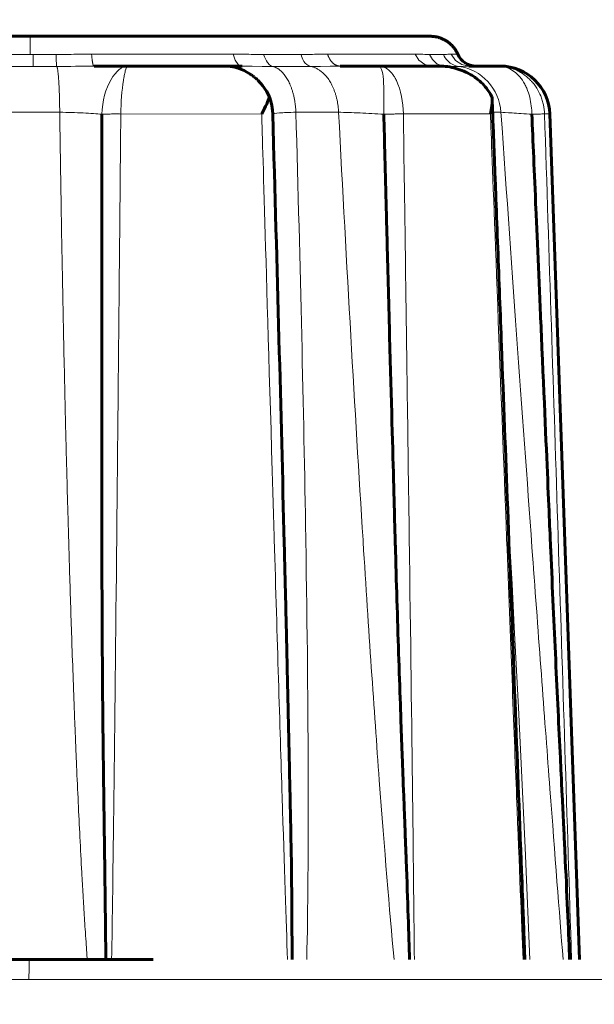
# Model space of a CAD drawing. Header units: millimetres. Extents: x 0 to 420, y 0 to 594.
# Tile 30 of 34: x 136 to 142, y 504 to 514. Entities that reach past the tile are written whole.
import ezdxf

# ---------------------------------------------------------------- set-up
doc = ezdxf.new("R2010")
doc.units = ezdxf.units.MM
doc.linetypes.add('K5LT_BASIC', pattern=[0])
doc.linetypes.add('K5LT_THIN', pattern=[0])
doc.layers.add('Системный слой', color=7, linetype='Continuous')
doc.styles.add('KDIMTEXTSTYLE', font='GOST_AU.SHX', dxfattribs={"width": 0.96, "oblique": 15, "height": 5})
doc.dimstyles.new('KDIMSTYLE (1.00)', dxfattribs={"dimtxt": 5, "dimasz": 1, "dimexe": 2, "dimexo": 0, "dimgap": 1, "dimtad": 1, "dimtxsty": 'KDIMTEXTSTYLE', "dimsah": 1, "dimcen": 0, "dimdle": 1, "dimadec": 0, "dimazin": 0, "dimtfac": 0.667, "dimtmove": 0, "dimatfit": 3, "dimfxl": 1, "dimtvp": 1, "dimtolj": 1, "dimtzin": 0, "dimarcsym": 0})

# ---------------------------------------------------------------- blocks, each defined once
blk = doc.blocks.new('U205')
at = {"layer": 'Системный слой', "color": 7, "linetype": 'K5LT_THIN', "lineweight": 18}
for p, q in [((138.2115, 513.4606), (138.2112, 513.4606)), ((138.2131, 513.4606), (138.2115, 513.4606)), ((138.3149, 513.4596), (138.2131, 513.4606)), ((138.4173, 513.4577), (138.3149, 513.4596)), ((138.5231, 513.4568), (138.4173, 513.4577))]:
    blk.add_line(p, q, dxfattribs=at)
blk = doc.blocks.new('U208')
at = {"layer": 'Системный слой', "color": 150, "linetype": 'K5LT_BASIC', "lineweight": 60, "true_color": 0x0080ff}
for p, q in [((132.1316, 513.7603), (132.4107, 513.7606)), ((132.4117, 513.7606), (136.0815, 513.7606))]:
    blk.add_line(p, q, dxfattribs=at)
blk = doc.blocks.new('U209')
at = {"layer": 'Системный слой', "color": 150, "linetype": 'K5LT_BASIC', "lineweight": 60, "true_color": 0x0080ff}
for p, q in [((140.7317, 513.142), (140.731, 513.15)), ((140.7323, 513.1336), (140.7317, 513.142)), ((140.7328, 513.1246), (140.7323, 513.1336)), ((140.7325, 513.0839), (140.7328, 513.1246)), ((140.7153, 512.9781), (140.7273, 513.0351)), ((140.7273, 513.0351), (140.7325, 513.0839))]:
    blk.add_line(p, q, dxfattribs=at)
blk = doc.blocks.new('U213')
at = {"layer": 'Системный слой', "color": 7, "linetype": 'K5LT_THIN', "lineweight": 18}
for p, q in [((138.1248, 513.5806), (138.1449, 513.5186)), ((138.1449, 513.5186), (138.1756, 513.4755)), ((138.1756, 513.4755), (138.2103, 513.4606))]:
    blk.add_line(p, q, dxfattribs=at)
blk = doc.blocks.new('U215')
at = {"layer": 'Системный слой', "color": 150, "linetype": 'K5LT_BASIC', "lineweight": 60, "true_color": 0x0080ff}
for p, q in [((138.3768, 513.3138), (138.3717, 513.3188)), ((138.3819, 513.3086), (138.3768, 513.3138)), ((138.3869, 513.3034), (138.3819, 513.3086)), ((138.5195, 513.0182), (138.5182, 513.0287))]:
    blk.add_line(p, q, dxfattribs=at)
blk = doc.blocks.new('U218')
at = {"layer": 'Системный слой', "color": 150, "linetype": 'K5LT_BASIC', "lineweight": 60, "true_color": 0x0080ff}
for p, q in [((136.7238, 513.4606), (136.7244, 513.4606)), ((136.7244, 513.4606), (138.0503, 513.4606)), ((138.0503, 513.4606), (138.2112, 513.4606))]:
    blk.add_line(p, q, dxfattribs=at)
blk = doc.blocks.new('U223')
at = {"layer": 'Системный слой', "color": 7, "linetype": 'K5LT_THIN', "lineweight": 18}
for p, q in [((140.4304, 513.4577), (140.3974, 513.4568)), ((140.4644, 513.4596), (140.4304, 513.4577)), ((140.5, 513.4606), (140.4644, 513.4596)), ((140.5007, 513.4606), (140.5, 513.4606))]:
    blk.add_line(p, q, dxfattribs=at)
blk = doc.blocks.new('U224')
at = {"layer": 'Системный слой', "color": 150, "linetype": 'K5LT_BASIC', "lineweight": 60, "true_color": 0x0080ff}
for p, q in [((140.5007, 513.4606), (140.4977, 513.4606)), ((140.7551, 513.4606), (140.5704, 513.4606))]:
    blk.add_line(p, q, dxfattribs=at)
blk = doc.blocks.new('U225')
at = {"layer": 'Системный слой', "color": 150, "linetype": 'K5LT_BASIC', "lineweight": 60, "true_color": 0x0080ff}
for p, q in [((139.2026, 513.4606), (139.2028, 513.4606)), ((139.2028, 513.4606), (139.2036, 513.4606)), ((139.5865, 513.4606), (140.1219, 513.4606))]:
    blk.add_line(p, q, dxfattribs=at)
blk = doc.blocks.new('U227')
at = {"layer": 'Системный слой', "color": 150, "linetype": 'K5LT_BASIC', "lineweight": 60, "true_color": 0x0080ff}
for q in [(136.1111, 513.7606), (140.1116, 513.7606)]:
    blk.add_line((140.1116, 513.7606), q, dxfattribs=at)
blk = doc.blocks.new('U231')
at = {"layer": 'Системный слой', "color": 150, "linetype": 'K5LT_BASIC', "lineweight": 60, "true_color": 0x0080ff}
for p, q in [((138.0959, 513.4579), (138.0503, 513.4606)), ((138.1404, 513.45), (138.0959, 513.4579)), ((138.1626, 513.4441), (138.1404, 513.45)), ((138.1736, 513.4407), (138.1626, 513.4441)), ((138.1791, 513.4388), (138.1736, 513.4407)), ((138.1819, 513.4379), (138.1791, 513.4388)), ((138.209, 513.4274), (138.1819, 513.4379)), ((138.2349, 513.4156), (138.209, 513.4274)), ((138.2628, 513.4008), (138.2349, 513.4156)), ((138.2858, 513.387), (138.2628, 513.4008)), ((138.2966, 513.3801), (138.2858, 513.387)), ((138.3017, 513.3766), (138.2966, 513.3801)), ((138.3042, 513.3748), (138.3017, 513.3766)), ((138.3055, 513.3739), (138.3042, 513.3748)), ((138.3061, 513.3735), (138.3055, 513.3739)), ((138.3094, 513.3711), (138.3061, 513.3735)), ((138.312, 513.3693), (138.3094, 513.3711)), ((138.3138, 513.3679), (138.312, 513.3693)), ((138.315, 513.367), (138.3138, 513.3679)), ((138.3159, 513.3664), (138.315, 513.367)), ((138.3165, 513.3659), (138.3159, 513.3664)), ((138.317, 513.3656), (138.3165, 513.3659)), ((138.3175, 513.3652), (138.317, 513.3656)), ((138.3183, 513.3646), (138.3175, 513.3652)), ((138.3199, 513.3634), (138.3183, 513.3646)), ((138.3216, 513.3621), (138.3199, 513.3634)), ((138.3224, 513.3615), (138.3216, 513.3621)), ((138.3228, 513.3612), (138.3224, 513.3615)), ((138.3298, 513.3557), (138.3228, 513.3612)), ((138.3345, 513.352), (138.3298, 513.3557)), ((138.3368, 513.3501), (138.3345, 513.352)), ((138.3379, 513.3491), (138.3368, 513.3501)), ((138.3385, 513.3486), (138.3379, 513.3491)), ((138.3401, 513.3473), (138.3385, 513.3486)), ((138.3545, 513.3348), (138.3401, 513.3473)), ((138.3615, 513.3284), (138.3545, 513.3348)), ((138.3649, 513.3252), (138.3615, 513.3284)), ((138.3666, 513.3236), (138.3649, 513.3252)), ((138.3675, 513.3228), (138.3666, 513.3236)), ((138.3679, 513.3224), (138.3675, 513.3228)), ((138.3683, 513.322), (138.3679, 513.3224)), ((138.3686, 513.3217), (138.3683, 513.322)), ((138.3688, 513.3215), (138.3686, 513.3217)), ((138.3692, 513.3211), (138.3688, 513.3215)), ((138.37, 513.3203), (138.3692, 513.3211)), ((138.3717, 513.3188), (138.37, 513.3203)), ((138.3961, 513.2933), (138.3717, 513.3188)), ((138.4085, 513.2791), (138.3961, 513.2933)), ((138.4145, 513.2719), (138.4085, 513.2791)), ((138.4174, 513.2683), (138.4145, 513.2719)), ((138.4188, 513.2665), (138.4174, 513.2683)), ((138.4211, 513.2636), (138.4188, 513.2665)), ((138.4604, 513.2066), (138.4211, 513.2636)), ((138.4899, 513.15), (138.4604, 513.2066))]:
    blk.add_line(p, q, dxfattribs=at)
blk = doc.blocks.new('U232')
at = {"layer": 'Системный слой', "color": 150, "linetype": 'K5LT_BASIC', "lineweight": 60, "true_color": 0x0080ff}
for p, q in [((141.0346, 505.2164), (141.0308, 505.3143)), ((141.0348, 505.2123), (141.0346, 505.2164)), ((141.0349, 505.207), (141.0348, 505.2123)), ((141.035, 505.2043), (141.0349, 505.207)), ((141.0367, 505.1617), (141.035, 505.2043)), ((141.041, 505.0485), (141.0367, 505.1617)), ((141.0433, 504.9861), (141.041, 505.0485)), ((141.0445, 504.9535), (141.0433, 504.9861)), ((141.0451, 504.9369), (141.0445, 504.9535)), ((141.0454, 504.9285), (141.0451, 504.9369)), ((141.0456, 504.9242), (141.0454, 504.9285)), ((141.0458, 504.9173), (141.0456, 504.9242)), ((141.0466, 504.8975), (141.0458, 504.9173)), ((141.047, 504.885), (141.0466, 504.8975)), ((141.0473, 504.8769), (141.047, 504.885)), ((141.0475, 504.8715), (141.0473, 504.8769)), ((141.0476, 504.868), (141.0475, 504.8715)), ((141.0477, 504.8656), (141.0476, 504.868)), ((141.0478, 504.8639), (141.0477, 504.8656)), ((141.0478, 504.8628), (141.0478, 504.8639)), ((141.0479, 504.8613), (141.0478, 504.8628)), ((141.048, 504.8586), (141.0479, 504.8613)), ((141.0482, 504.8532), (141.048, 504.8586)), ((141.0483, 504.85), (141.0482, 504.8532)), ((141.0483, 504.8483), (141.0483, 504.85)), ((141.0496, 504.813), (141.0483, 504.8483)), ((141.0502, 504.795), (141.0496, 504.813)), ((141.0506, 504.7862), (141.0502, 504.795)), ((141.0507, 504.7818), (141.0506, 504.7862)), ((141.0508, 504.7796), (141.0507, 504.7818)), ((141.0509, 504.777), (141.0508, 504.7796)), ((141.0532, 504.7125), (141.0509, 504.777)), ((141.0543, 504.682), (141.0532, 504.7125)), ((141.0548, 504.6672), (141.0543, 504.682)), ((141.055, 504.6599), (141.0548, 504.6672)), ((141.0552, 504.6562), (141.055, 504.6599)), ((141.0617, 504.4621), (141.0552, 504.6562))]:
    blk.add_line(p, q, dxfattribs=at)
blk = doc.blocks.new('U234')
at = {"layer": 'Системный слой', "color": 7, "linetype": 'K5LT_THIN', "lineweight": 18}
for p, q in [((139.957, 513.5806), (139.9954, 513.5186)), ((139.9954, 513.5186), (140.0539, 513.4756)), ((140.0539, 513.4756), (140.1203, 513.4606))]:
    blk.add_line(p, q, dxfattribs=at)
blk = doc.blocks.new('U235')
at = {"layer": 'Системный слой', "color": 150, "linetype": 'K5LT_BASIC', "lineweight": 60, "true_color": 0x0080ff}
for p, q in [((140.1218, 513.4606), (139.5875, 513.4606)), ((140.1222, 513.4606), (140.1218, 513.4606)), ((140.1223, 513.4606), (140.1222, 513.4606)), ((140.1222, 513.4606), (140.1222, 513.4606))]:
    blk.add_line(p, q, dxfattribs=at)
blk = doc.blocks.new('U239')
at = {"layer": 'Системный слой', "color": 7, "linetype": 'K5LT_THIN', "lineweight": 18}
for p, q in [((140.1012, 513.5775), (140.1304, 513.5271)), ((140.1304, 513.5271), (140.1766, 513.4846)), ((140.1766, 513.4846), (140.2356, 513.4595))]:
    blk.add_line(p, q, dxfattribs=at)
blk = doc.blocks.new('U241')
at = {"layer": 'Системный слой', "color": 150, "linetype": 'K5LT_BASIC', "lineweight": 60, "true_color": 0x0080ff}
for q in [(140.1229, 513.4606), (140.1232, 513.4606)]:
    blk.add_line((140.1223, 513.4606), q, dxfattribs=at)
blk = doc.blocks.new('U242')
at = {"layer": 'Системный слой', "color": 7, "linetype": 'K5LT_THIN', "lineweight": 18}
for p, q in [((140.3152, 513.4569), (140.2671, 513.4568)), ((140.3586, 513.4569), (140.3152, 513.4569)), ((140.3974, 513.4568), (140.3586, 513.4569))]:
    blk.add_line(p, q, dxfattribs=at)
blk = doc.blocks.new('U243')
at = {"layer": 'Системный слой', "color": 7, "linetype": 'K5LT_THIN', "lineweight": 18}
for p, q in [((139.0051, 513.4577), (138.9065, 513.4568)), ((139.1027, 513.4596), (139.0051, 513.4577)), ((139.2013, 513.4606), (139.1027, 513.4596)), ((139.2026, 513.4606), (139.2013, 513.4606))]:
    blk.add_line(p, q, dxfattribs=at)
blk = doc.blocks.new('U245')
at = {"layer": 'Системный слой', "color": 150, "linetype": 'K5LT_BASIC', "lineweight": 60, "true_color": 0x0080ff}
for p, q in [((136.7244, 513.4606), (136.7238, 513.4606)), ((136.7248, 513.4606), (136.7244, 513.4606)), ((136.7263, 513.4606), (136.7248, 513.4606))]:
    blk.add_line(p, q, dxfattribs=at)
blk = doc.blocks.new('U246')
at = {"layer": 'Системный слой', "color": 150, "linetype": 'K5LT_BASIC', "lineweight": 60, "true_color": 0x0080ff}
for p, q in [((138.5028, 513.1061), (138.4899, 513.15)), ((138.5127, 513.0622), (138.5028, 513.1061)), ((138.5195, 513.0182), (138.5127, 513.0622)), ((138.521, 513.004), (138.5195, 513.0182)), ((138.5222, 512.9898), (138.521, 513.004)), ((138.5231, 512.9757), (138.5222, 512.9898))]:
    blk.add_line(p, q, dxfattribs=at)
blk = doc.blocks.new('U250')
at = {"layer": 'Системный слой', "color": 150, "linetype": 'K5LT_BASIC', "lineweight": 60, "true_color": 0x0080ff}
for p, q in [((140.1229, 513.4606), (140.1228, 513.4606)), ((140.1228, 513.4606), (140.1229, 513.4606))]:
    blk.add_line(p, q, dxfattribs=at)
blk = doc.blocks.new('U251')
at = {"layer": 'Системный слой', "color": 150, "linetype": 'K5LT_BASIC', "lineweight": 60, "true_color": 0x0080ff}
for p, q in [((139.2026, 513.4606), (139.2026, 513.4606)), ((139.2036, 513.4606), (139.5868, 513.4606))]:
    blk.add_line(p, q, dxfattribs=at)
blk = doc.blocks.new('U252')
at = {"layer": 'Системный слой', "color": 7, "linetype": 'K5LT_THIN', "lineweight": 18}
for p, q in [((140.8851, 509.108), (140.9075, 508.7045)), ((140.9075, 508.7045), (140.9076, 508.702)), ((140.9076, 508.702), (140.9077, 508.7009)), ((140.9077, 508.7009), (140.9077, 508.7003)), ((140.9077, 508.7003), (140.9077, 508.6999)), ((140.9077, 508.6999), (140.9078, 508.6995)), ((140.9078, 508.6995), (140.9078, 508.6991)), ((140.9078, 508.6991), (140.9078, 508.6985)), ((140.9078, 508.6985), (140.9079, 508.6976)), ((140.9079, 508.6976), (140.9079, 508.6962)), ((140.9079, 508.6962), (140.9081, 508.6938)), ((140.9081, 508.6938), (140.9083, 508.6896)), ((140.9083, 508.6896), (140.9087, 508.6825)), ((140.9087, 508.6825), (140.9091, 508.6753)), ((140.9091, 508.6753), (140.9099, 508.6611)), ((140.9099, 508.6611), (140.9115, 508.6326)), ((140.9115, 508.6326), (140.9146, 508.576)), ((140.9146, 508.576), (140.9207, 508.4634)), ((140.9207, 508.4634), (140.9328, 508.2416)), ((140.9328, 508.2416), (140.956, 507.8108)), ((140.956, 507.8108), (140.9982, 507.0007)), ((140.9982, 507.0007), (141.0661, 505.587)), ((141.0661, 505.587), (141.1114, 504.463))]:
    blk.add_line(p, q, dxfattribs=at)
blk = doc.blocks.new('U256')
at = {"layer": 'Системный слой', "color": 7, "linetype": 'K5LT_THIN', "lineweight": 18}
for p, q in [((140.3623, 513.5183), (140.3202, 513.5806)), ((140.4269, 513.4752), (140.3623, 513.5183)), ((140.5, 513.4606), (140.4269, 513.4752))]:
    blk.add_line(p, q, dxfattribs=at)
blk = doc.blocks.new('KDIMARROW_01')
at = {"layer": 'Системный слой'}
blk.add_hatch(color=0, dxfattribs=at).paths.add_polyline_path([(-5, -0.6583), (0, 0), (-5, 0.6583), (-4.5, 0)])
at = {"layer": 'Системный слой', "color": 0, "linetype": 'K5LT_THIN', "lineweight": 18}
for p, q in [((-4.5, 0), (-5, 0.6583)), ((-5, 0.6583), (0, 0)), ((0, 0), (-5, -0.6583)), ((-5, -0.6583), (-4.5, 0)), ((0, 0), (-1, 0))]:
    blk.add_line(p, q, dxfattribs=at)

msp = doc.modelspace()

# ---------------------------------------------------------------- linework, layer by layer
at = {"layer": 'Системный слой', "color": 150, "linetype": 'K5LT_BASIC', "lineweight": 60, "true_color": 0x0080ff}
for p, q in [((140.1116, 513.7606), (136.0815, 513.7606)), ((140.1116, 513.7606), (140.1116, 513.7606)), ((136.7238, 513.4606), (137.0607, 513.4606)), ((136.7263, 513.4606), (137.0607, 513.4606)), ((138.0503, 513.4606), (137.0607, 513.4606)), ((137.0607, 513.4606), (138.0503, 513.4606)), ((138.0503, 513.4606), (138.2112, 513.4606)), ((138.0503, 513.4606), (138.215, 513.4606)), ((138.2115, 513.4606), (138.2112, 513.4606)), ((138.2131, 513.4606), (138.2115, 513.4606)), ((139.2033, 513.4606), (139.2013, 513.4606)), ((139.2026, 513.4606), (139.2013, 513.4606)), ((139.2026, 513.4606), (139.5865, 513.4606)), ((140.1985, 513.4606), (139.5868, 513.4606)), ((140.1985, 513.4606), (140.1223, 513.4606)), ((140.5007, 513.4606), (140.5, 513.4606)), ((140.5007, 513.4606), (140.5699, 513.4606)), ((140.5007, 513.4606), (140.5699, 513.4606)), ((140.5007, 513.4606), (140.7856, 513.4606)), ((140.5699, 513.4606), (140.5009, 513.4606)), ((140.5024, 513.4606), (140.7856, 513.4606)), ((140.8145, 513.4606), (140.7856, 513.4606)), ((141.3142, 512.9781), (141.6116, 504.4606)), ((141.0346, 505.2164), (141.0326, 505.2677)), ((136.0694, 504.4606), (130.3116, 504.4606)), ((136.111, 504.4606), (136.0694, 504.4606)), ((136.111, 504.4606), (136.0694, 504.4606)), ((137.3196, 504.4606), (136.111, 504.4606))]:
    msp.add_line(p, q, dxfattribs=at)
at = {"layer": 'Системный слой', "color": 7, "linetype": 'K5LT_THIN', "lineweight": 18}
for p, q in [((135.8806, 513.5775), (136.0794, 513.5775)), ((136.0794, 513.5775), (136.1112, 513.5775)), ((136.1112, 513.5775), (136.1111, 513.4569)), ((136.1112, 513.5775), (136.3424, 513.5775)), ((136.6986, 513.5806), (138.1248, 513.5806)), ((138.431, 513.5775), (138.8083, 513.5775)), ((139.0755, 513.5806), (139.957, 513.5806)), ((140.1012, 513.5775), (140.244, 513.5775)), ((140.3202, 513.5806), (140.3866, 513.5806)), ((136.1111, 513.4569), (135.8742, 513.4568)), ((136.3481, 513.4568), (136.1111, 513.4569)), ((138.4116, 512.9781), (136.9928, 512.978)), ((140.7153, 512.9781), (139.8383, 512.9781)), ((140.7377, 512.9955), (140.821, 512.9954)), ((141.2603, 512.9781), (141.3142, 512.9781)), ((136.0679, 504.2606), (130.1116, 504.2606)), ((142.1116, 504.2606), (136.0679, 504.2606))]:
    msp.add_line(p, q, dxfattribs=at)
at = {"layer": 'Системный слой', "color": 150, "linetype": 'K5LT_BASIC', "lineweight": 60, "true_color": 0x0080ff}
for centre, radius, start, end in [((140.5699, 513.6606), 0.2, 203.57815, 270.13801), ((140.8145, 512.9606), 0.5, 2, 90)]:
    msp.add_arc(centre, radius, start, end, dxfattribs=at)
at = {"layer": 'Системный слой', "color": 7, "linetype": 'K5LT_THIN', "lineweight": 18}
for centre, major_axis, ratio, start_param, end_param in [((136.0815, 513.4606), (0, 0.3), 0.00754, 0.000013, 1.170673), ((140.3374, 512.9606), (0, 0.5), 0.969519, 4.782039, 6.159105), ((136.0694, 504.2606), (0, -0.2), 0.007279, 3.141593, 4.712389)]:
    msp.add_ellipse(centre, major_axis=major_axis, ratio=ratio, start_param=start_param, end_param=end_param, dxfattribs=at)
at = {"layer": 'Системный слой', "color": 150, "linetype": 'K5LT_BASIC', "lineweight": 60, "true_color": 0x0080ff}
msp.add_rational_spline([(140.1116, 513.7606), (140.2345, 513.7606), (140.3374, 513.6933), (140.3866, 513.5806)], [0.994743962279, 0.885502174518, 0.884378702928, 0.991373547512], degree=3, dxfattribs=at)
at = {"layer": 'Системный слой', "color": 7, "linetype": 'K5LT_THIN', "lineweight": 18}
for points, knots in [([(136.3481, 513.4568), (136.3457, 513.4626), (136.3439, 513.4854), (136.342, 513.5344), (136.342, 513.5593), (136.3424, 513.5775)], [0, 0, 0, 0, 0.5, 0.5, 1, 1, 1, 1]), ([(136.3424, 513.5775), (136.3659, 513.5775), (136.3925, 513.5776), (136.4515, 513.5781), (136.4855, 513.5785), (136.5871, 513.5801), (136.6468, 513.5806), (136.6986, 513.5806)], [0, 0, 0, 0, 0.25, 0.25, 0.5, 0.5, 1, 1, 1, 1]), ([(138.1248, 513.5806), (138.1477, 513.5806), (138.1723, 513.5805), (138.2115, 513.5801), (138.225, 513.5799), (138.2528, 513.5796), (138.266, 513.5794), (138.3447, 513.578), (138.3941, 513.5775), (138.431, 513.5775)], [0, 0, 0, 0, 0.25, 0.25, 0.375, 0.375, 0.5, 0.5, 1, 1, 1, 1]), ([(138.431, 513.5775), (138.4435, 513.5472), (138.4552, 513.5171), (138.4742, 513.4907), (138.4777, 513.4863), (138.4887, 513.475), (138.4941, 513.4707), (138.5088, 513.4609), (138.517, 513.4582), (138.5231, 513.4568)], [0, 0, 0, 0, 0.5, 0.5, 0.625, 0.625, 0.75, 0.75, 1, 1, 1, 1]), ([(138.8083, 513.5775), (138.8268, 513.5775), (138.8474, 513.5776), (138.8924, 513.5781), (138.9181, 513.5786), (138.9932, 513.5801), (139.0371, 513.5806), (139.0755, 513.5806)], [0, 0, 0, 0, 0.25, 0.25, 0.5, 0.5, 1, 1, 1, 1]), ([(138.9065, 513.4568), (138.8781, 513.4624), (138.8533, 513.4842), (138.8211, 513.5327), (138.8128, 513.5581), (138.8083, 513.5775)], [0, 0, 0, 0, 0.5, 0.5, 1, 1, 1, 1]), ([(139.957, 513.5806), (139.9683, 513.5806), (139.9804, 513.5805), (140.0059, 513.58), (140.0186, 513.5796), (140.0625, 513.578), (140.0847, 513.5775), (140.1012, 513.5775)], [0, 0, 0, 0, 0.25, 0.25, 0.5, 0.5, 1, 1, 1, 1]), ([(140.244, 513.5775), (140.2502, 513.5775), (140.2568, 513.5776), (140.2707, 513.5781), (140.2784, 513.5786), (140.2996, 513.5801), (140.3109, 513.5806), (140.3202, 513.5806)], [0, 0, 0, 0, 0.25, 0.25, 0.5, 0.5, 1, 1, 1, 1]), ([(140.244, 513.5775), (140.2516, 513.5584), (140.2648, 513.5332), (140.3148, 513.4847), (140.353, 513.4625), (140.3974, 513.4568)], [0, 0, 0, 0, 0.5, 0.5, 1, 1, 1, 1]), ([(137.0607, 513.4606), (137.0071, 513.4606), (136.9454, 513.412), (136.8428, 513.2362), (136.8049, 513.1078), (136.8024, 512.9756)], [0, 0, 0, 0, 0.5, 0.5, 1, 1, 1, 1]), ([(137.0607, 513.4606), (137.0529, 513.4606), (137.0452, 513.4393), (137.0342, 513.3971), (137.0307, 513.3813), (137.0258, 513.357), (137.0242, 513.3488), (137.022, 513.3366), (137.021, 513.3305), (137.02, 513.3245), (137.0193, 513.3205), (137.0191, 513.3195), (137.0032, 513.2199), (136.9931, 513.0928), (136.9928, 512.978)], [0, 0, 0, 0, 0.25, 0.25, 0.375, 0.375, 0.4375, 0.4375, 0.46875, 0.484375, 0.484375, 0.5, 0.5, 1, 1, 1, 1]), ([(139.5868, 513.4606), (139.6138, 513.4604), (139.6309, 513.4119), (139.6441, 513.236), (139.6418, 513.1077), (139.6417, 512.9756)], [0, 0, 0, 0, 0.5, 0.5, 1, 1, 1, 1]), ([(139.5868, 513.4606), (139.6323, 513.4606), (139.6712, 513.4393), (139.7161, 513.397), (139.729, 513.3811), (139.7455, 513.3568), (139.7505, 513.3486), (139.7575, 513.3364), (139.7609, 513.3303), (139.764, 513.3243), (139.766, 513.3203), (139.7665, 513.3193), (139.815, 513.2206), (139.8362, 513.094), (139.8383, 512.9781)], [0, 0, 0, 0, 0.25, 0.25, 0.375, 0.375, 0.4375, 0.4375, 0.46875, 0.484375, 0.484375, 0.5, 0.5, 1, 1, 1, 1]), ([(141.1327, 512.9756), (141.1318, 513.0283), (141.1254, 513.0874), (141.1033, 513.1775), (141.0938, 513.2077), (141.0756, 513.2515), (141.0689, 513.2658), (141.0578, 513.2866), (141.0539, 513.2935), (141.0458, 513.3069), (141.0409, 513.3143), (141.0216, 513.3423), (141.0046, 513.3624), (140.9676, 513.3971), (140.9467, 513.4123), (140.8866, 513.4458), (140.8385, 513.4606), (140.7856, 513.4606)], [0, 0, 0, 0, 0.25, 0.25, 0.375, 0.375, 0.4375, 0.4375, 0.46875, 0.46875, 0.5, 0.5, 0.625, 0.625, 0.75, 0.75, 1, 1, 1, 1]), ([(141.2603, 512.9781), (141.2593, 513.0077), (141.2558, 513.0383), (141.2463, 513.0842), (141.2424, 513.0995), (141.2355, 513.1224), (141.233, 513.13), (141.2276, 513.1452), (141.2241, 513.1542), (141.2117, 513.1846), (141.1988, 513.2106), (141.1739, 513.2504), (141.1647, 513.2638), (141.1493, 513.2838), (141.1412, 513.2938), (141.1325, 513.3036), (141.1266, 513.3102), (141.1224, 513.3146), (141.1045, 513.3333), (141.0846, 513.3516), (141.0477, 513.379), (141.0342, 513.388), (141.012, 513.4011), (141.0043, 513.4054), (140.9882, 513.4137), (140.9785, 513.4183), (140.9121, 513.4476), (140.849, 513.4606), (140.7856, 513.4606)], [0, 0, 0, 0, 0.125, 0.125, 0.1875, 0.1875, 0.21875, 0.21875, 0.25, 0.25, 0.375, 0.375, 0.4375, 0.4375, 0.46875, 0.484375, 0.484375, 0.5, 0.5, 0.625, 0.625, 0.6875, 0.6875, 0.71875, 0.71875, 0.75, 0.75, 0.9999979, 0.9999979, 0.9999979, 0.9999979]), ([(136.3772, 512.9954), (136.4576, 512.9945), (136.5392, 512.9922), (136.6866, 512.9853), (136.7522, 512.9807), (136.8024, 512.9756)], [0, 0, 0, 0, 0.5, 0.5, 1, 1, 1, 1]), ([(136.6543, 504.463), (136.651, 504.5109), (136.6447, 504.6012), (136.6359, 504.7309), (136.6281, 504.8495), (136.6203, 504.9752), (136.6107, 505.135), (136.5971, 505.3748), (136.5752, 505.7919), (136.5553, 506.2211), (136.5399, 506.5883), (136.5334, 506.7475), (136.5277, 506.8908), (136.5222, 507.0334), (136.5137, 507.2596), (136.4995, 507.6548), (136.4784, 508.3012), (136.4625, 508.8477), (136.4514, 509.2566), (136.4438, 509.5492), (136.4377, 509.7957), (136.4302, 510.1118), (136.418, 510.6532), (136.4032, 511.3887), (136.3886, 512.2267), (136.3806, 512.7589), (136.3772, 512.9954)], [0, 0, 0, 0, 0.659028, 1.243606, 1.753735, 2.221544, 2.839481, 3.718514, 5.060757, 7.510656, 8.122828, 8.58951, 9.006887, 9.446186, 9.885317, 11.022214, 12.915431, 14.890817, 16.254749, 16.948673, 17.687048, 18.586651, 19.894977, 22.63832, 25.089159, 27, 27, 27, 27]), ([(136.9928, 512.978), (136.9736, 512.9782), (136.9369, 512.9785), (136.8856, 512.978), (136.8397, 512.9771), (136.8141, 512.9762), (136.8024, 512.9756)], [0, 0, 0, 0, 1.912021, 3.573626, 5.149911, 7, 7, 7, 7]), ([(136.9928, 512.978), (136.9912, 512.8114), (136.9871, 512.3731), (136.977, 511.3084), (136.9729, 510.8856), (136.9658, 510.1496), (136.9607, 509.6332), (136.9549, 509.051), (136.9517, 508.7388), (136.9516, 508.7273), (136.9307, 506.6519), (136.9131, 505.2324), (136.9004, 504.4606)], [0, 0, 0, 0, 0.25, 0.25, 0.375, 0.375, 0.4375, 0.498047, 0.498047, 0.5, 0.5, 1, 1, 1, 1]), ([(138.6718, 504.4606), (138.6582, 504.8442), (138.6401, 505.3909), (138.6065, 506.4555), (138.582, 507.2406), (138.5534, 508.1862), (138.538, 508.7029), (138.5378, 508.7094), (138.464, 511.1789), (138.4228, 512.5986), (138.4116, 512.9781)], [0, 0, 0, 0, 0.25, 0.25, 0.375, 0.498047, 0.498047, 0.5, 0.5, 1, 1, 1, 1]), ([(138.5231, 512.9757), (138.5265, 512.9808), (138.5495, 512.9853), (138.6301, 512.9922), (138.6876, 512.9945), (138.7557, 512.9954)], [0, 0, 0, 0, 0.5, 0.5, 1, 1, 1, 1]), ([(138.7557, 512.9954), (138.7784, 512.2131), (138.8176, 510.719), (138.8449, 509.3531), (138.8555, 508.6996), (138.8556, 508.6965), (138.8853, 506.8719), (138.8888, 505.4631), (138.8655, 504.463)], [0, 0, 0, 0, 0.25, 0.498047, 0.498047, 0.5, 0.5, 1, 1, 1, 1]), ([(139.1863, 512.9954), (139.2482, 512.9945), (139.3229, 512.9922), (139.4808, 512.9853), (139.5639, 512.9807), (139.6417, 512.9756)], [0, 0, 0, 0, 0.5, 0.5, 1, 1, 1, 1]), ([(139.7446, 504.463), (139.6977, 504.9631), (139.6481, 505.5653), (139.5699, 506.6217), (139.5169, 507.371), (139.4615, 508.2208), (139.4329, 508.6742), (139.4324, 508.6833), (139.3499, 509.9951), (139.2679, 511.4308), (139.1863, 512.9954)], [0, 0, 0, 0, 0.25, 0.25, 0.375, 0.498047, 0.498047, 0.5, 0.5, 1, 1, 1, 1]), ([(139.8383, 512.9781), (139.8246, 512.9782), (139.7953, 512.9784), (139.7286, 512.9779), (139.6751, 512.9767), (139.6417, 512.9756)], [0, 0, 0, 0, 1.647313, 3.075913, 6, 6, 6, 6]), ([(139.8383, 512.9781), (139.8418, 512.726), (139.8487, 512.2451), (139.8636, 511.1804), (139.875, 510.369), (139.8892, 509.3359), (139.8971, 508.7557), (139.8973, 508.7354), (139.9255, 506.6598), (139.9422, 505.2403), (139.9491, 504.4606)], [0, 0, 0, 0, 0.25, 0.25, 0.375, 0.496094, 0.496094, 0.5, 0.5, 1, 1, 1, 1]), ([(141.0441, 504.4606), (141.0284, 504.8442), (141.0066, 505.3908), (140.9651, 506.4554), (140.9346, 507.2405), (140.8982, 508.1862), (140.8785, 508.7029), (140.8782, 508.7094), (140.7837, 511.1789), (140.7298, 512.5986), (140.7153, 512.9781)], [0, 0, 0, 0, 0.25, 0.25, 0.375, 0.498047, 0.498047, 0.5, 0.5, 1, 1, 1, 1]), ([(141.4472, 504.463), (141.4095, 504.938), (141.3652, 505.5112), (141.2891, 506.5181), (141.2355, 507.2329), (141.1757, 508.0443), (141.144, 508.4774), (141.1434, 508.4857), (141.0455, 509.8227), (140.938, 511.3241), (140.821, 512.9954)], [0, 0, 0, 0, 0.25, 0.25, 0.375, 0.498047, 0.498047, 0.5, 0.5, 1, 1, 1, 1]), ([(140.821, 512.9954), (140.8408, 512.9945), (140.88, 512.9922), (140.9881, 512.9853), (141.0569, 512.9807), (141.1327, 512.9756)], [0, 0, 0, 0, 0.5, 0.5, 1, 1, 1, 1]), ([(141.1327, 512.9756), (141.1508, 512.9762), (141.1828, 512.9771), (141.2205, 512.978), (141.2439, 512.9784), (141.2556, 512.9783), (141.2593, 512.9781), (141.2603, 512.9781)], [0, 0, 0, 0, 2.175972, 4.070034, 5.882547, 7.192536, 8, 8, 8, 8]), ([(141.5321, 504.4606), (141.4885, 505.88), (141.4429, 507.2997), (141.352, 510.1389), (141.3062, 511.5585), (141.2603, 512.9781)], [0, 0, 0, 0, 0.5, 0.5, 1, 1, 1, 1])]:
    msp.add_open_spline(points, degree=3, knots=knots, dxfattribs=at)
for points, weights in [([(136.7238, 513.4606), (136.7126, 513.4606), (136.7031, 513.5055), (136.6986, 513.5806)], [1.08893463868, 0.970355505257, 0.97035512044, 1.08893348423]), ([(139.2026, 513.4606), (139.1457, 513.4606), (139.0982, 513.5055), (139.0755, 513.5806)], [1.08893439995, 0.970355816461, 0.97035520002, 1.08893255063]), ([(136.3481, 513.4568), (136.3648, 513.4255), (136.376, 513.2419), (136.3772, 512.9954)], [1.09993746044, 0.948560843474, 0.969153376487, 1.16171505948]), ([(138.7557, 512.9954), (138.7466, 513.2418), (138.6565, 513.4255), (138.5231, 513.4568)], [1.16166138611, 0.969125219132, 0.948569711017, 1.09999486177]), ([(138.9065, 513.4568), (139.0669, 513.4255), (139.1753, 513.2419), (139.1863, 512.9954)], [1.09999556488, 0.948575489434, 0.969123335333, 1.16163910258])]:
    msp.add_rational_spline(points, weights, degree=3, dxfattribs=at)
for points in [[(136.7238, 513.4606), (136.5981, 513.4606), (136.4775, 513.4566), (136.3481, 513.4568)], [(138.9065, 513.4568), (138.7841, 513.457), (138.6561, 513.457), (138.5231, 513.4568)], [(136.3772, 512.9954), (136.3181, 512.9956), (136.1999, 512.9956), (136.0223, 512.9956), (135.9041, 512.9956), (135.845, 512.9954)], [(139.1863, 512.9954), (139.1408, 512.9956), (139.0483, 512.9956), (138.9046, 512.9956), (138.8058, 512.9956), (138.7557, 512.9954)]]:
    msp.add_open_spline(points, degree=3, dxfattribs=at)
at = {"layer": 'Системный слой', "color": 150, "linetype": 'K5LT_BASIC', "lineweight": 60, "true_color": 0x0080ff}
for points, knots in [([(140.731, 513.15), (140.7123, 513.1879), (140.6861, 513.2275), (140.6335, 513.2851), (140.6137, 513.304), (140.5806, 513.3311), (140.5632, 513.3443), (140.5444, 513.3569), (140.5316, 513.3652), (140.5234, 513.3702), (140.4781, 513.397), (140.4224, 513.4221), (140.3125, 513.4528), (140.2555, 513.4606), (140.1985, 513.4606)], [0, 0, 0, 0, 0.25, 0.25, 0.375, 0.375, 0.4375, 0.46875, 0.46875, 0.5, 0.5, 0.75, 0.75, 1, 1, 1, 1]), ([(140.7328, 513.1245), (140.7344, 513.0827), (140.736, 513.0408), (140.7382, 512.9813), (140.7389, 512.9636), (140.7397, 512.9416), (140.7399, 512.9372), (140.7432, 512.8495), (140.7464, 512.7663), (140.7503, 512.6622), (140.7511, 512.6414), (140.7527, 512.5997), (140.7535, 512.5789), (140.7551, 512.5375), (140.7559, 512.5168), (140.7582, 512.4548), (140.7598, 512.4135), (140.7645, 512.2897), (140.7676, 512.2072), (140.777, 511.9597), (140.7832, 511.7948), (140.802, 511.3004), (140.8145, 510.9709), (140.8476, 510.095), (140.8683, 509.5486), (140.9111, 508.4229), (140.9331, 507.8437), (140.9766, 506.7086), (140.9982, 506.1527), (141.0206, 505.5735), (141.0215, 505.5502), (141.0252, 505.456), (141.028, 505.3852), (141.0308, 505.3143)], [0.093969, 0.093969, 0.093969, 0.093969, 0.556483, 0.556483, 0.751753, 0.751753, 0.800041, 0.800041, 1.720064, 1.720064, 1.950069, 1.950069, 2.180075, 2.180075, 2.408291, 2.408291, 2.864722, 2.864722, 3.77669, 3.77669, 5.598836, 5.598836, 9.239548, 9.239548, 15.276854, 15.276854, 21.676854, 21.676854, 27.819396, 27.819396, 28.076854, 28.076854, 28.859739, 28.859739, 28.859739, 28.859739]), ([(136.8024, 512.9756), (136.8017, 512.7092), (136.8011, 512.3896), (136.8005, 511.8304), (136.8002, 511.4341), (136.8002, 510.9854), (136.8002, 510.7462), (136.8002, 510.7438), (136.8003, 510.0902), (136.8008, 509.5856), (136.8014, 509.0445), (136.8015, 508.9001), (136.8018, 508.7375), (136.8019, 508.6478), (136.802, 508.5935), (136.802, 508.5749), (136.802, 508.5759), (136.8029, 508.194), (136.8045, 507.8295), (136.8081, 507.3066), (136.8101, 507.0511), (136.8134, 506.7249), (136.8153, 506.5669), (136.8163, 506.4876), (136.8163, 506.4839), (136.8173, 506.4026), (136.819, 506.2776), (136.8225, 506.0229), (136.8245, 505.8787), (136.8275, 505.6598), (136.8291, 505.5441), (136.8299, 505.4799), (136.8301, 505.4703), (136.8359, 505.0422), (136.8396, 504.7083), (136.8415, 504.4621)], [0, 0, 0, 0, 0.125, 0.125, 0.1875, 0.249023, 0.249023, 0.25, 0.25, 0.375, 0.375, 0.4375, 0.4375, 0.46875, 0.499512, 0.499512, 0.5, 0.5, 0.625, 0.625, 0.6875, 0.71875, 0.749023, 0.749023, 0.75, 0.75, 0.8125, 0.8125, 0.84375, 0.859375, 0.873047, 0.873047, 0.875, 0.875, 1, 1, 1, 1]), ([(138.719, 504.4621), (138.7185, 504.5142), (138.7178, 504.5785), (138.7168, 504.6932), (138.7163, 504.7551), (138.7159, 504.8239), (138.7156, 504.8712), (138.7154, 504.8936), (138.7147, 505.0299), (138.714, 505.1244), (138.7129, 505.244), (138.7124, 505.2983), (138.7119, 505.3444), (138.7115, 505.3733), (138.7114, 505.3888), (138.7101, 505.4852), (138.7078, 505.6131), (138.7026, 505.8682), (138.699, 506.0354), (138.6942, 506.2563), (138.6915, 506.3725), (138.6908, 506.404), (138.6906, 506.4138), (138.6861, 506.6118), (138.6797, 506.8976), (138.6713, 507.2715), (138.6672, 507.4556), (138.6651, 507.5488), (138.665, 507.5533), (138.6631, 507.6361), (138.6601, 507.7685), (138.6535, 508.0435), (138.6485, 508.2491), (138.6423, 508.504), (138.6388, 508.6459), (138.6386, 508.6522), (138.6062, 509.9658), (138.568, 511.4061), (138.5231, 512.9757)], [0, 0, 0, 0, 0.03125, 0.03125, 0.046875, 0.054687, 0.054687, 0.0625, 0.0625, 0.09375, 0.09375, 0.109375, 0.117187, 0.117187, 0.125, 0.125, 0.1875, 0.1875, 0.21875, 0.242187, 0.248047, 0.248047, 0.25, 0.25, 0.3125, 0.34375, 0.374023, 0.374023, 0.375, 0.375, 0.4375, 0.4375, 0.46875, 0.499023, 0.499023, 0.5, 0.5, 1, 1, 1, 1]), ([(139.6417, 512.9756), (139.6483, 512.7093), (139.6604, 512.23), (139.6814, 511.4342), (139.6935, 510.9855), (139.6999, 510.7462), (139.7, 510.7438), (139.7177, 510.0898), (139.7315, 509.585), (139.7463, 509.0439), (139.7502, 508.8995), (139.7555, 508.71), (139.7577, 508.6293), (139.759, 508.5841), (139.7592, 508.5749), (139.7592, 508.5759), (139.7701, 508.194), (139.7813, 507.8295), (139.7985, 507.3066), (139.8073, 507.0511), (139.819, 506.7249), (139.8249, 506.5669), (139.8279, 506.4876), (139.8281, 506.4839), (139.8312, 506.402), (139.836, 506.2768), (139.8458, 506.022), (139.8513, 505.878), (139.8596, 505.6595), (139.864, 505.5439), (139.8664, 505.4799), (139.8667, 505.4703), (139.8827, 505.0418), (139.8939, 504.7079), (139.9011, 504.4621)], [0, 0, 0, 0, 0.125, 0.1875, 0.249023, 0.249023, 0.25, 0.25, 0.375, 0.375, 0.4375, 0.4375, 0.484375, 0.499512, 0.499512, 0.5, 0.5, 0.625, 0.625, 0.6875, 0.71875, 0.749023, 0.749023, 0.75, 0.75, 0.8125, 0.8125, 0.84375, 0.859375, 0.873047, 0.873047, 0.875, 0.875, 1, 1, 1, 1]), ([(141.1327, 512.9756), (141.1439, 512.7094), (141.1577, 512.39), (141.1819, 511.8308), (141.1991, 511.4344), (141.2186, 510.9856), (141.2291, 510.7462), (141.2292, 510.7438), (141.2577, 510.0894), (141.2796, 509.5844), (141.3029, 509.0433), (141.3091, 508.899), (141.3161, 508.7367), (141.32, 508.6472), (141.3223, 508.5933), (141.3231, 508.575), (141.3231, 508.5759), (141.3398, 508.194), (141.3564, 507.8295), (141.3807, 507.3066), (141.3967, 506.9686), (141.4123, 506.6462), (141.4201, 506.4877), (141.4202, 506.484), (141.4242, 506.4027), (141.4304, 506.2777), (141.4428, 506.023), (141.4497, 505.8788), (141.4602, 505.6599), (141.4656, 505.5441), (141.4686, 505.4799), (141.4691, 505.4703), (141.4891, 505.0422), (141.5035, 504.7083), (141.5133, 504.4621)], [0, 0, 0, 0, 0.125, 0.125, 0.1875, 0.249023, 0.249023, 0.25, 0.25, 0.375, 0.375, 0.4375, 0.4375, 0.46875, 0.499512, 0.499512, 0.5, 0.5, 0.625, 0.625, 0.6875, 0.749023, 0.749023, 0.75, 0.75, 0.8125, 0.8125, 0.84375, 0.859375, 0.873047, 0.873047, 0.875, 0.875, 1, 1, 1, 1])]:
    msp.add_open_spline(points, degree=3, knots=knots, dxfattribs=at)
msp.add_open_spline([(138.4116, 512.9781), (138.4539, 513.0546), (138.477, 513.1118), (138.4899, 513.15)], degree=3, dxfattribs=at)

# ---------------------------------------------------------------- block references
at = {"layer": 'Системный слой'}
for name in ['U208', 'U227', 'U213', 'U234', 'U239', 'U256', 'U218', 'U245', 'U231', 'U205', 'U243', 'U225', 'U251', 'U235', 'U241', 'U250', 'U242', 'U223', 'U224', 'U215', 'U246', 'U209', 'U252', 'U232']:
    msp.add_blockref(name, (0, 0), dxfattribs=at)

# ---------------------------------------------------------------- dimensions: what is measured, and where the dimension line sits
at = {"layer": 'Системный слой', "color": 7}
msp.add_linear_dim(base=(95.1116, 526.4796), p1=(205.1116, 467.0146), p2=(95.1116, 474.5717), location=(150.1116, 526.4796), text='\\H5.0;\\W0.965;\\Q15;\\H5.0;\\W0.965;\\Q15;\\Q15;\\H7.00;Ш\\Q15;\\H5.00;', dimstyle='KDIMSTYLE (1.00)', override={"dimexo": 0, "dimblk1": 'KDIMARROW_01', "dimblk2": 'KDIMARROW_01', "dimse1": 0, "dimse2": 0, "dimclrt": 7, "dimtolj": 1}, dxfattribs=at).render()

doc.saveas('drawing.dxf')
